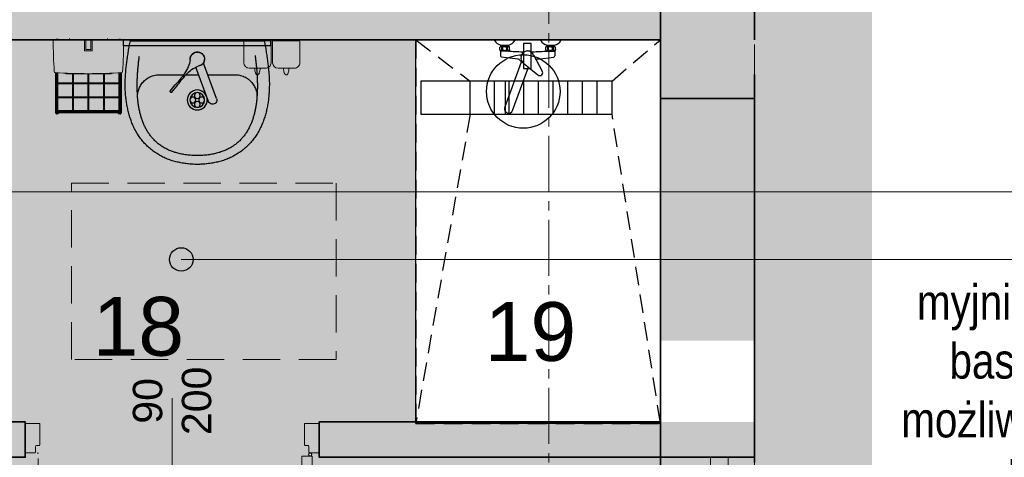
# Model space of a CAD drawing. Header units: millimetres. Extents: x -9409 to 0, y -5353 to 3057.
# Tile 211 of 256: x -4930 to -4595, y -1959 to -1810. Entities that reach past the tile are written whole.
import ezdxf

# ---------------------------------------------------------------- set-up
doc = ezdxf.new("R2010")
doc.units = ezdxf.units.MM
for name, pattern in [('ACAD_ISO03W100', [30, 12, -18]), ('CENTER2', [28.575, 19.05, -3.175, 3.175, -3.175]), ('DASHED', [19.05, 12.7, -6.35]), ('HIDDEN2', [4.7625, 3.175, -1.5875]), ('TRATTEGGIATA2', [9.525, 6.35, -3.175])]:
    doc.linetypes.add(name, pattern=pattern)
for name, color, linetype, lineweight in [('A-AREA-____-IDEN', 81, 'Continuous', 5), ('SQ_Drzwi', 170, 'Continuous', 9), ('SQ_HATCH', 140, 'Continuous', 13), ('SQ_ISTN.Ściany', 140, 'Continuous', 35), ('Sq_Okna', 170, 'Continuous', 9), ('SQ_Osie', 220, 'CENTER2', 9), ('SQ_PROJ.Ściany', 7, 'Continuous', 35), ('SQ_TECHNOLOGIA', 251, 'Continuous', 9), ('SQ_TECHNOLOGIA OPIS', 7, 'Continuous', 9), ('WYPOSAŻENIE WBUDOWANE', 11, 'Continuous', 25)]:
    doc.layers.add(name, color=color, linetype=linetype, lineweight=lineweight)
doc.layers.add('SQ_Widok', color=7, linetype='DASHED', lineweight=15, true_color=0x474747)
doc.styles.add('ARIAL', font='arial.ttf')
doc.styles.add('Arial Narrow_2', font='ARIALN.TTF', dxfattribs={"height": 20})
doc.styles.get("Standard").update_dxf_attribs({"font": 'arial.ttf'})

# ---------------------------------------------------------------- blocks, each defined once
blk = doc.blocks.new('point')
at = {"layer": 'A-AREA-____-IDEN', "lineweight": -2}
h = blk.add_hatch(color=256, dxfattribs=at)
h.dxf.hatch_style = 1
edge = h.paths.add_edge_path()
edge.add_arc((0, 0), 4, 0, 360)
blk.add_circle((0, 0), 4, dxfattribs=at)
blk = doc.blocks.new('KLAMKA')
for p, q in [((-4.32, -3.09), (-4.32, -6.91)), ((-3.5, -2.49), (-3.72, -2.49)), ((0, -2.49), (0.22, -2.49)), ((0.82, -3.09), (0.82, -6.91)), ((-4.32, -4), (-7, -4)), ((-4.32, -6), (-7, -6)), ((3.5, -4), (0.82, -4)), ((3.5, -6), (0.82, -6)), ((-10, -18.4), (-10, -7)), ((-8, -18.4), (-8, -7)), ((-3.5, -7.51), (-3.72, -7.51)), ((0, -7.51), (0.22, -7.51)), ((4.5, -18.4), (4.5, -7)), ((6.5, -18.4), (6.5, -7)), ((-8.6, -19), (-9.4, -19)), ((5.9, -19), (5.1, -19))]:
    blk.add_line(p, q)
for centre, radius, start, end in [((-3.72, -3.09), 0.6, 90, 180), ((0.22, -3.09), 0.6, 0, 90), ((-7, -7), 3, 90, 180), ((-7, -7), 1, 90, 180), ((3.5, -7), 3, 360, 90), ((3.5, -7), 1, 0, 90), ((-3.72, -6.91), 0.6, 180, 270), ((0.22, -6.91), 0.6, 270, 360), ((-9.4, -18.4), 0.6, 180, 270), ((-8.6, -18.4), 0.6, 270, 360), ((5.1, -18.4), 0.6, 180, 270), ((5.9, -18.4), 0.6, 270, 360)]:
    blk.add_arc(centre, radius, start, end)
blk = doc.blocks.new('sq_drzwi1')
at = {"layer": 'SQ_Drzwi'}
for p, q in [((0.01, 16.58), (0.01, -42.19)), ((-49.99, 8), (-44.99, 8)), ((-49.99, -2), (-49.99, 8)), ((-49.99, -2), (-49.99, 8)), ((-49.99, 8), (-44.99, 8)), ((-49.99, -2), (-49.99, 8)), ((-44.99, 8), (-44.99, 0.8)), ((45.01, 8), (45.01, 0.8)), ((45.01, 8), (50.01, 8)), ((50.01, -2), (50.01, 8)), ((-46.49, 0.2), (-46.49, -1.7)), ((-45.29, 0.5), (-46.19, 0.5)), ((45.31, 0.5), (46.21, 0.5)), ((46.51, 0.2), (46.51, -1.7)), ((-46.79, -2), (-49.99, -2)), ((-47.63, -3.15), (-47.63, -95.12)), ((-47.63, -3.15), (-44.13, -3.15)), ((-44.13, -3.15), (-44.13, -95.12)), ((46.81, -2), (50.01, -2)), ((-47.63, -95.12), (-44.13, -95.12))]:
    blk.add_line(p, q, dxfattribs=at)
for centre, radius in [((-46.9, -2.58), 0.529), ((0.01, -57.19), 15)]:
    blk.add_circle(centre, radius, dxfattribs=at)
for centre, start, end in [((-46.19, 0.2), 90, 180), ((-45.29, 0.8), 270, 0), ((45.31, 0.8), 180, 270), ((46.21, 0.2), 0, 90), ((-46.79, -1.7), 270, 0), ((46.81, -1.7), 180, 270)]:
    blk.add_arc(centre, 0.3, start, end, dxfattribs=at)
at = {"layer": 'SQ_Drzwi', "linetype": 'HIDDEN2'}
blk.add_arc((-46.9, -2.58), 92.57, 271.7244, 0.4469, dxfattribs=at)
at = {"layer": 'SQ_Drzwi', "rotation": 180}
blk.add_blockref('KLAMKA', (-47.63, -95.12), dxfattribs=at)
blk = doc.blocks.new('stan projektowany')
at = {"layer": 'SQ_HATCH'}
h = blk.add_hatch(dxfattribs=at)
h.set_pattern_fill('ANGLE')
h.set_pattern_definition([(0, (-10464.962, 6233.929), (0, 6.985), [5.08, -1.905]), (90, (-10464.962, 6233.929), (-6.985, 4e-16), [5.08, -1.905])])
h.paths.add_polyline_path([(-15233.14, 8198.65), (-15198.14, 8198.65), (-15176.65, 8198.65), (-15176.65, 8216.15), (-15144.65, 8216.15), (-15144.65, 8147.15), (-15144.65, 7886.15), (-15144.65, 7837.15), (-15144.65, 7734.77), (-15104.65, 7734.77), (-15104.65, 10535.59), (-15737.65, 10535.59), (-15737.65, 10615.59), (-15789.65, 10615.59), (-16075.65, 10615.59), (-16075.65, 9587.27), (-16120.11, 9587.27), (-16120.11, 9436.61), (-16071.65, 9436.61), (-16071.65, 9307.59), (-16259.65, 9307.59), (-16259.65, 8898.65), (-16704.65, 8898.65), (-16704.65, 7768.15), (-16704.65, 7751.82), (-16685.57, 7751.82), (-16685.57, 7130.61), (-16718.15, 7131.63), (-16718.15, 7178.15), (-16999.65, 7178.15), (-16999.65, 7808.15), (-19394.65, 7808.15), (-19394.65, 6211.23), (-19462.48, 6211.23), (-19462.48, 5925.46), (-18509.26, 5925.46), (-18509.26, 6211.23), (-17103.03, 6223.02), (-17103.03, 5881.49), (-15104.65, 5873.27), (-15104.65, 7734.77), (-15144.65, 7734.77), (-15144.65, 7707.15), (-15176.65, 7707.15), (-15176.65, 7706.65), (-15176.65, 7706.65), (-15259.89, 7706.65), (-15259.87, 7706.75), (-15259.87, 7707.15), (-15292.71, 7707.15), (-15292.71, 7696.65), (-15292.7, 7696.65), (-15292.71, 7706.65), (-15297.71, 7706.65), (-15297.7, 7699.45, 0.414214), (-15297.4, 7699.15), (-15296.5, 7699.15, -0.414214), (-15296.2, 7698.85), (-15296.2, 7696.95, 0.527766), (-15295.86, 7696.59, -0.450501), (-15295.27, 7696.07, -0.414104), (-15295.79, 7695.54), (-15295.07, 7695.5), (-15295.79, 7695.54, -0.414323), (-15296.32, 7696.07, -0.409171), (-15295.87, 7696.65, -0.450389), (-15296.2, 7696.95), (-15296.2, 7698.85, 0.414214), (-15296.5, 7699.15), (-15297.4, 7699.15, -0.414214), (-15297.7, 7699.45), (-15297.71, 7706.65), (-15292.71, 7706.65), (-15292.71, 7707.15), (-15259.87, 7707.15), (-15259.87, 7734.77), (-15473.3, 7734.77), (-15473.3, 7771.14, -0.414214), (-15477.3, 7775.14, -1), (-15469.3, 7775.14, -0.414214), (-15473.3, 7771.14), (-15473.3, 7749.3), (-15457.7, 7749.3), (-15457.7, 7760.15), (-15457.96, 7760.19), (-15457.96, 7773.87), (-15457.96, 7787.54), (-15457.7, 7799.3), (-15457.7, 7787.58), (-15431.62, 7791.36, -0.038172), (-15427.99, 7791.64, -0.032853), (-15424.84, 7791.44, -0.057631), (-15419.72, 7790.17, -0.057695), (-15415.53, 7788.02, -0.068919), (-15411.87, 7784.77, -0.070278), (-15409.44, 7780.92, -0.066142), (-15408.18, 7776.69, -0.045653), (-15407.94, 7773.2, -0.032968), (-15408.15, 7770.68, -0.068737), (-15409.44, 7766.28, -0.070278), (-15411.87, 7762.43, -0.068919), (-15415.53, 7759.18, -0.057695), (-15419.72, 7757.03, -0.057631), (-15424.84, 7755.76, -0.032853), (-15427.99, 7755.56, -0.033182), (-15431.15, 7755.77), (-15457.7, 7760.15), (-15457.7, 7749.3), (-15473.3, 7749.3), (-15473.3, 7734.77), (-15259.87, 7734.77), (-15259.87, 7837.15), (-15259.9, 7837.15), (-15259.87, 7837.13), (-15176.65, 7837.15), (-15176.65, 7734.77), (-15144.65, 7734.77), (-15144.65, 7837.15), (-15144.65, 7886.15), (-15176.65, 7886.15), (-15176.65, 8147.15), (-15176.65, 8163.65), (-15198.14, 8163.65), (-15233.14, 8163.65)])
at = {"layer": 'SQ_HATCH', "linetype": 'ByBlock', "true_color": 0x939598}
for points in [[(-15392.71, 7707.15), (-15509.65, 7707.15), (-15509.65, 7837.15), (-15176.65, 7837.15), (-15176.65, 7849.15), (-15777.65, 7849.15), (-15777.65, 7837.15), (-15521.65, 7837.15), (-15521.65, 7707.15), (-15777.65, 7707.15), (-15777.65, 7695.15), (-15572.65, 7695.15), (-15572.65, 7446.69), (-15560.65, 7446.69), (-15560.65, 7695.15), (-15392.71, 7695.15)], [(-15176.65, 7707.15), (-15292.71, 7707.15), (-15292.71, 7695.15), (-15176.65, 7695.15)]]:
    blk.add_hatch(color=252, dxfattribs=at).paths.add_polyline_path(points)
at = {"layer": 'SQ_ISTN.Ściany'}
for p, q in [((-15176.65, 7886.15), (-15176.65, 7837.15)), ((-15144.65, 7886.15), (-15144.65, 7837.15)), ((-15176.65, 7837.15), (-15176.65, 7707.15)), ((-15176.65, 7695.15), (-15176.65, 7556.15))]:
    blk.add_line(p, q, dxfattribs=at)
blk.add_lwpolyline([(-15176.65, 7817.15), (-15144.65, 7817.15)], dxfattribs=at)
blk.add_lwpolyline([(-15176.65, 7817.15), (-15144.65, 7817.15), (-15144.65, 7695.15), (-15176.65, 7695.15)], close=True, dxfattribs=at)
at = {"layer": 'Sq_Okna'}
blk.add_lwpolyline([(-15159.65, 7689.15), (-15153.65, 7689.15), (-15153.65, 7695.15), (-15159.65, 7695.15)], close=True, dxfattribs=at)
at = {"layer": 'SQ_Osie'}
blk.add_line((-15214.65, 11604.94), (-15214.65, 6094.73), dxfattribs=at)
at = {"layer": 'SQ_PROJ.Ściany'}
for p, q in [((-15292.71, 7707.15), (-15176.65, 7707.15)), ((-15292.71, 7707.15), (-15292.71, 7695.15)), ((-15292.71, 7695.15), (-15144.65, 7695.15))]:
    blk.add_line(p, q, dxfattribs=at)
at = {"layer": 'SQ_PROJ.Ściany', "linetype": 'ACAD_ISO03W100'}
blk.add_lwpolyline([(-15144.65, 7853.36), (-14484.65, 7853.36), (-14484.65, 7513.36), (-15144.65, 7513.36)], close=True, dxfattribs=at)
at = {"layer": 'SQ_PROJ.Ściany'}
blk.add_lwpolyline([(-15560.65, 7446.69), (-15560.65, 7695.15), (-15392.71, 7695.15), (-15392.71, 7707.15), (-15509.65, 7707.15), (-15509.65, 7837.15), (-15176.65, 7837.15)], dxfattribs=at)
blk.add_lwpolyline([(-15292.71, 7707.15), (-15176.65, 7707.15), (-15176.65, 7695.15), (-15292.71, 7695.15)], close=True, dxfattribs=at)
at = {"layer": 'SQ_Widok'}
for points in [[(-15144.65, 7556.15), (-15144.65, 7837.15)], [(-15176.65, 7695.15), (-15176.65, 7707.15)]]:
    blk.add_lwpolyline(points, dxfattribs=at)
at = {"layer": 'SQ_Drzwi', "xscale": -1, "rotation": 0.0214007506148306}
blk.add_blockref('sq_drzwi1', (-15342.7, 7698.63), dxfattribs=at)
at = {"layer": 'Sq_Okna', "linetype": 'Continuous', "insert": (-15342.7, 7685.82), "char_height": 10, "attachment_point": 5, "rotation": 90}
blk.add_mtext('\\pxi5.7025;90\\P200', dxfattribs=at)
blk = doc.blocks.new('sq-01poj na srod dezynfek')
for p, q in [((-9.26, 0), (-9.26, -7.41)), ((-9.26, 0), (0, 0)), ((0, -7.41), (0, 0)), ((-7.41, -9.26), (-1.85, -9.26))]:
    blk.add_line(p, q)
for centre, radius, start, end in [((-7.41, -7.41), 1.85, 180, 270), ((0.22, -9.26), 5.78, 180, 189.4076), ((-9.48, -9.26), 5.78, 350.5924, 0), ((-1.85, -7.41), 1.85, 270, 0), ((-2.19, -9.66), 3.33, 189.4076, 201.8014), ((-3.7, -10.26), 1.71, 201.8014, 223.9999), ((-4.63, -11.16), 0.414, 223.9999, 270), ((-4.63, -11.16), 0.414, 270, 316.0001), ((-5.56, -10.26), 1.71, 316.0001, 338.1986), ((-7.07, -9.66), 3.33, 338.1986, 350.5924)]:
    blk.add_arc(centre, radius, start, end)
blk = doc.blocks.new('umuwalka dla sluz')
at = {"ltscale": 0.22}
for p, q in [((19578.52, 2854.72), (19578.52, 2804.72)), ((19580.52, 2854.72), (19578.52, 2854.72)), ((19580.52, 2804.72), (19580.52, 2854.72)), ((19595.95, 2838.85), (19593.85, 2837.15)), ((19596.37, 2838.32), (19594.28, 2836.63)), ((19596.44, 2838.63), (19596.27, 2838.85)), ((19592.98, 2835.73), (19592.68, 2836.11)), ((19578.52, 2804.72), (19580.52, 2804.72))]:
    blk.add_line(p, q, dxfattribs=at)
at = {"ltscale": 0.6}
for p, q in [((19599.5, 2825.8), (19587.82, 2830.14)), ((19598.5, 2823.12), (19586.46, 2827.6))]:
    blk.add_line(p, q, dxfattribs=at)
for points in [[(19578.91, 2809.22), (19578.91, 2806.92), (19579.33, 2806.82), (19579.76, 2806.73), (19580.19, 2806.64), (19580.62, 2806.56), (19581.06, 2806.48), (19581.5, 2806.4), (19581.94, 2806.33), (19582.38, 2806.26), (19582.82, 2806.19), (19583.27, 2806.12), (19583.71, 2806.05), (19584.15, 2805.99), (19584.6, 2805.93), (19585.04, 2805.87), (19585.48, 2805.81), (19585.92, 2805.75), (19586.36, 2805.69), (19586.8, 2805.63), (19587.23, 2805.58), (19587.66, 2805.52), (19588.08, 2805.47), (19588.5, 2805.43), (19588.92, 2805.39), (19589.34, 2805.35), (19589.76, 2805.32), (19590.18, 2805.29), (19590.61, 2805.26), (19591.03, 2805.24), (19591.45, 2805.21), (19591.88, 2805.2), (19592.3, 2805.18), (19592.72, 2805.17), (19593.15, 2805.16), (19593.57, 2805.16), (19593.99, 2805.16), (19594.42, 2805.17), (19594.84, 2805.18), (19595.26, 2805.19), (19595.69, 2805.2), (19596.11, 2805.23), (19596.53, 2805.25), (19596.95, 2805.28), (19597.37, 2805.31), (19597.79, 2805.35), (19598.21, 2805.39), (19598.63, 2805.44), (19599.05, 2805.49), (19599.47, 2805.55), (19599.89, 2805.61), (19600.3, 2805.68), (19600.72, 2805.75), (19601.14, 2805.83), (19601.55, 2805.91), (19601.96, 2806), (19602.37, 2806.09), (19602.78, 2806.18), (19603.19, 2806.29), (19603.6, 2806.4), (19604.01, 2806.51), (19604.41, 2806.63), (19604.82, 2806.75), (19605.22, 2806.88), (19605.62, 2807.02), (19606.02, 2807.16), (19606.42, 2807.31), (19606.82, 2807.47), (19607.21, 2807.63), (19607.61, 2807.79), (19608, 2807.97), (19608, 2807.97), (19608.4, 2808.15), (19608.8, 2808.35), (19609.19, 2808.55), (19609.58, 2808.75), (19609.96, 2808.97), (19610.34, 2809.19), (19610.7, 2809.41), (19611.07, 2809.65), (19611.42, 2809.89), (19611.78, 2810.13), (19612.12, 2810.39), (19612.46, 2810.65), (19612.79, 2810.92), (19613.12, 2811.19), (19613.44, 2811.47), (19613.76, 2811.76), (19614.07, 2812.06), (19614.38, 2812.36), (19614.68, 2812.67), (19614.97, 2812.98), (19615.26, 2813.3), (19615.54, 2813.63), (19615.82, 2813.97), (19616.09, 2814.32), (19616.35, 2814.67), (19616.61, 2815.02), (19616.87, 2815.39), (19617.12, 2815.76), (19617.36, 2816.14), (19617.59, 2816.5), (19617.81, 2816.86), (19618.02, 2817.23), (19618.22, 2817.6), (19618.41, 2817.98), (19618.59, 2818.37), (19618.77, 2818.76), (19618.94, 2819.15), (19619.09, 2819.55), (19619.25, 2819.95), (19619.39, 2820.35), (19619.53, 2820.76), (19619.65, 2821.17), (19619.78, 2821.59), (19619.89, 2822.01), (19620, 2822.43), (19620.1, 2822.85), (19620.19, 2823.27), (19620.28, 2823.7), (19620.36, 2824.12), (19620.44, 2824.55), (19620.51, 2824.98), (19620.57, 2825.41), (19620.63, 2825.84), (19620.68, 2826.27), (19620.73, 2826.7), (19620.77, 2827.13), (19620.8, 2827.55), (19620.83, 2827.98), (19620.86, 2828.41), (19620.88, 2828.83), (19620.9, 2829.25), (19620.91, 2829.67), (19620.91, 2829.67), (19620.9, 2830.1), (19620.88, 2830.52), (19620.86, 2830.94), (19620.83, 2831.37), (19620.8, 2831.8), (19620.77, 2832.22), (19620.73, 2832.65), (19620.68, 2833.08), (19620.63, 2833.51), (19620.57, 2833.94), (19620.51, 2834.37), (19620.44, 2834.8), (19620.36, 2835.23), (19620.28, 2835.65), (19620.19, 2836.08), (19620.1, 2836.5), (19620, 2836.92), (19619.89, 2837.34), (19619.78, 2837.76), (19619.65, 2838.17), (19619.53, 2838.59), (19619.39, 2838.99), (19619.25, 2839.4), (19619.09, 2839.8), (19618.94, 2840.2), (19618.77, 2840.59), (19618.59, 2840.98), (19618.41, 2841.37), (19618.22, 2841.75), (19618.02, 2842.12), (19617.81, 2842.49), (19617.59, 2842.85), (19617.36, 2843.21), (19617.36, 2843.21), (19617.12, 2843.59), (19616.87, 2843.96), (19616.61, 2844.33), (19616.35, 2844.68), (19616.09, 2845.03), (19615.82, 2845.38), (19615.54, 2845.71), (19615.26, 2846.04), (19614.97, 2846.37), (19614.68, 2846.68), (19614.38, 2846.99), (19614.07, 2847.29), (19613.76, 2847.59), (19613.44, 2847.88), (19613.12, 2848.16), (19612.79, 2848.43), (19612.46, 2848.7), (19612.12, 2848.96), (19611.78, 2849.22), (19611.42, 2849.46), (19611.07, 2849.7), (19610.7, 2849.94), (19610.34, 2850.16), (19609.96, 2850.38), (19609.58, 2850.6), (19609.19, 2850.8), (19608.8, 2851), (19608.4, 2851.2), (19608, 2851.38), (19608, 2851.38), (19607.61, 2851.56), (19607.21, 2851.72), (19606.82, 2851.88), (19606.42, 2852.04), (19606.02, 2852.19), (19605.62, 2852.33), (19605.22, 2852.47), (19604.82, 2852.6), (19604.41, 2852.72), (19604.01, 2852.84), (19603.6, 2852.95), (19603.19, 2853.06), (19602.78, 2853.17), (19602.37, 2853.26), (19601.96, 2853.35), (19601.55, 2853.44), (19601.14, 2853.52), (19600.72, 2853.6), (19600.3, 2853.67), (19599.89, 2853.74), (19599.47, 2853.8), (19599.05, 2853.86), (19598.63, 2853.91), (19598.21, 2853.95), (19597.79, 2854), (19597.37, 2854.04), (19596.95, 2854.07), (19596.53, 2854.1), (19596.11, 2854.12), (19595.69, 2854.15), (19595.26, 2854.16), (19594.84, 2854.17), (19594.42, 2854.18), (19593.99, 2854.19), (19593.57, 2854.19), (19593.15, 2854.18), (19592.72, 2854.18), (19592.3, 2854.17), (19591.88, 2854.15), (19591.45, 2854.14), (19591.03, 2854.11), (19590.61, 2854.09), (19590.18, 2854.06), (19589.76, 2854.03), (19589.34, 2854), (19588.92, 2853.96), (19588.5, 2853.92), (19588.08, 2853.88), (19587.66, 2853.83), (19587.66, 2853.83), (19587.23, 2853.77), (19586.8, 2853.71), (19586.36, 2853.66), (19585.92, 2853.6), (19585.48, 2853.54), (19585.04, 2853.48), (19584.6, 2853.42), (19584.15, 2853.36), (19583.71, 2853.29), (19583.27, 2853.23), (19582.82, 2853.16), (19582.38, 2853.09), (19581.94, 2853.02), (19581.5, 2852.95), (19581.06, 2852.87), (19580.62, 2852.79), (19580.19, 2852.7), (19579.76, 2852.61), (19579.33, 2852.52), (19578.91, 2852.43), (19578.91, 2842.77)], [(19583.86, 2810.01), (19584.04, 2809.99), (19584.36, 2809.95), (19584.69, 2809.9), (19585.02, 2809.86), (19585.36, 2809.82), (19585.69, 2809.78), (19586.03, 2809.74), (19586.36, 2809.7), (19586.7, 2809.67), (19587.04, 2809.63), (19587.38, 2809.6), (19587.73, 2809.56), (19588.07, 2809.53), (19588.41, 2809.5), (19588.76, 2809.47), (19589.11, 2809.44), (19589.45, 2809.42), (19589.8, 2809.39), (19590.15, 2809.37), (19590.5, 2809.35), (19590.85, 2809.33), (19591.2, 2809.31), (19591.55, 2809.29), (19591.9, 2809.28), (19592.25, 2809.27), (19592.6, 2809.26), (19592.95, 2809.25), (19593.3, 2809.24), (19593.66, 2809.24), (19594.01, 2809.24), (19594.36, 2809.24), (19594.71, 2809.24), (19595.06, 2809.24), (19595.41, 2809.25), (19595.76, 2809.26), (19596.11, 2809.27), (19596.46, 2809.28), (19596.81, 2809.3), (19597.16, 2809.32), (19597.51, 2809.34), (19597.86, 2809.37), (19598.2, 2809.4), (19598.55, 2809.43), (19598.89, 2809.46), (19599.24, 2809.5), (19599.58, 2809.54), (19599.92, 2809.58), (19600.26, 2809.62), (19600.6, 2809.67), (19600.94, 2809.72), (19601.27, 2809.78), (19601.61, 2809.84), (19601.94, 2809.9), (19602.27, 2809.96), (19602.6, 2810.03), (19602.93, 2810.1), (19603.26, 2810.18), (19603.58, 2810.26), (19603.9, 2810.34), (19604.22, 2810.43), (19604.54, 2810.52), (19604.86, 2810.61), (19605.17, 2810.71), (19605.48, 2810.81), (19605.79, 2810.92), (19606.1, 2811.03), (19606.41, 2811.14), (19606.71, 2811.26), (19607.01, 2811.38), (19607.31, 2811.51), (19607.6, 2811.64), (19607.89, 2811.77), (19608.18, 2811.91), (19608.47, 2812.06), (19608.75, 2812.2), (19609.03, 2812.36), (19609.31, 2812.51), (19609.58, 2812.67), (19609.85, 2812.84), (19610.12, 2813.01), (19610.38, 2813.19), (19610.65, 2813.37), (19610.9, 2813.55), (19611.16, 2813.74), (19611.41, 2813.94), (19611.65, 2814.14), (19611.9, 2814.35), (19612.13, 2814.56), (19612.37, 2814.77), (19612.6, 2814.99), (19612.83, 2815.22), (19613.05, 2815.45), (19613.27, 2815.69), (19613.48, 2815.93), (19613.69, 2816.18), (19613.9, 2816.43), (19614.1, 2816.69), (19614.3, 2816.96), (19614.49, 2817.23), (19614.68, 2817.5), (19614.86, 2817.78), (19615.04, 2818.07), (19615.22, 2818.37), (19615.39, 2818.67), (19615.55, 2818.97), (19615.71, 2819.28), (19615.86, 2819.6), (19616.01, 2819.92), (19616.16, 2820.25), (19616.3, 2820.59), (19616.43, 2820.93), (19616.56, 2821.28), (19616.68, 2821.64), (19616.8, 2822), (19616.91, 2822.37), (19617.02, 2822.74), (19617.12, 2823.12), (19617.21, 2823.51), (19617.3, 2823.91), (19617.38, 2824.31), (19617.46, 2824.72), (19617.53, 2825.13), (19617.6, 2825.56), (19617.66, 2825.98), (19617.71, 2826.42), (19617.76, 2826.86), (19617.8, 2827.31), (19617.83, 2827.77), (19617.86, 2828.24), (19617.88, 2828.71), (19617.89, 2829.19), (19617.9, 2829.67), (19617.9, 2829.67), (19617.89, 2830.16), (19617.88, 2830.64), (19617.86, 2831.11), (19617.83, 2831.58), (19617.8, 2832.04), (19617.76, 2832.49), (19617.71, 2832.93), (19617.66, 2833.37), (19617.6, 2833.79), (19617.53, 2834.22), (19617.46, 2834.63), (19617.38, 2835.04), (19617.3, 2835.44), (19617.21, 2835.84), (19617.12, 2836.23), (19617.02, 2836.61), (19616.91, 2836.98), (19616.8, 2837.35), (19616.68, 2837.71), (19616.56, 2838.07), (19616.43, 2838.42), (19616.3, 2838.76), (19616.16, 2839.09), (19616.01, 2839.43), (19615.86, 2839.75), (19615.71, 2840.07), (19615.55, 2840.38), (19615.39, 2840.68), (19615.22, 2840.98), (19615.04, 2841.28), (19614.86, 2841.56), (19614.68, 2841.85), (19614.49, 2842.12), (19614.3, 2842.39), (19614.1, 2842.66), (19613.9, 2842.92), (19613.69, 2843.17), (19613.48, 2843.42), (19613.27, 2843.66), (19613.05, 2843.9), (19612.83, 2844.13), (19612.6, 2844.36), (19612.37, 2844.58), (19612.13, 2844.79), (19611.9, 2845), (19611.65, 2845.21), (19611.41, 2845.41), (19611.16, 2845.6), (19610.9, 2845.8), (19610.65, 2845.98), (19610.38, 2846.16), (19610.12, 2846.34), (19609.85, 2846.51), (19609.58, 2846.67), (19609.31, 2846.84), (19609.03, 2846.99), (19608.75, 2847.15), (19608.47, 2847.29), (19608.18, 2847.44), (19607.89, 2847.58), (19607.6, 2847.71), (19607.31, 2847.84), (19607.01, 2847.97), (19606.71, 2848.09), (19606.41, 2848.21), (19606.1, 2848.32), (19605.79, 2848.43), (19605.48, 2848.54), (19605.17, 2848.64), (19604.86, 2848.74), (19604.54, 2848.83), (19604.22, 2848.92), (19603.9, 2849.01), (19603.58, 2849.09), (19603.26, 2849.17), (19602.93, 2849.24), (19602.6, 2849.32), (19602.27, 2849.39), (19601.94, 2849.45), (19601.61, 2849.51), (19601.27, 2849.57), (19600.94, 2849.63), (19600.6, 2849.68), (19600.26, 2849.73), (19599.92, 2849.77), (19599.58, 2849.81), (19599.24, 2849.85), (19598.89, 2849.89), (19598.55, 2849.92), (19598.2, 2849.95), (19597.86, 2849.98), (19597.51, 2850.01), (19597.16, 2850.03), (19596.81, 2850.05), (19596.46, 2850.06), (19596.11, 2850.08), (19595.76, 2850.09), (19595.41, 2850.1), (19595.06, 2850.11), (19594.71, 2850.11), (19594.36, 2850.11), (19594.01, 2850.11), (19593.66, 2850.11), (19593.3, 2850.11), (19592.95, 2850.1), (19592.6, 2850.09), (19592.25, 2850.08), (19591.9, 2850.07), (19591.55, 2850.06), (19591.2, 2850.04), (19590.85, 2850.02), (19590.5, 2850), (19590.15, 2849.98), (19589.8, 2849.96), (19589.45, 2849.93), (19589.11, 2849.91), (19588.76, 2849.88), (19588.41, 2849.85), (19588.07, 2849.82), (19587.73, 2849.79), (19587.38, 2849.75), (19587.04, 2849.72), (19586.7, 2849.68), (19586.36, 2849.65), (19586.03, 2849.61), (19585.69, 2849.57), (19585.36, 2849.53), (19585.02, 2849.49), (19584.69, 2849.45), (19584.36, 2849.4), (19584.07, 2849.37)], [(19597.97, 2849.97), (19597.67, 2849.99), (19597.36, 2849.99), (19597.04, 2849.98), (19596.71, 2849.94), (19596.38, 2849.88), (19596.05, 2849.8), (19595.71, 2849.71), (19595.37, 2849.59), (19595.03, 2849.45), (19594.69, 2849.3), (19594.36, 2849.12), (19594.03, 2848.93), (19593.7, 2848.72), (19593.39, 2848.49), (19593.08, 2848.25), (19592.78, 2847.99), (19592.49, 2847.7), (19592.22, 2847.41), (19591.96, 2847.09), (19591.71, 2846.76), (19591.48, 2846.41), (19591.27, 2846.05), (19591.08, 2845.67), (19590.91, 2845.27), (19590.76, 2844.86), (19590.64, 2844.43), (19590.54, 2843.99), (19590.47, 2843.53), (19590.42, 2843.06), (19590.41, 2842.57)], [(19578.91, 2842.77), (19578.91, 2841.01)], [(19578.91, 2841.01), (19578.91, 2829.72), (19578.91, 2825.33)], [(19590.41, 2842.57), (19590.41, 2834.34)], [(19590.41, 2833.51), (19590.41, 2829.67), (19590.41, 2829.18)], [(19601.35, 2829.6), (19601.35, 2829.6)], [(19578.91, 2825.33), (19578.91, 2809.22)], [(19590.41, 2826.13), (19590.41, 2816.78)], [(19590.41, 2816.78), (19590.42, 2816.29), (19590.47, 2815.82), (19590.54, 2815.36), (19590.64, 2814.92), (19590.76, 2814.49), (19590.91, 2814.08), (19591.08, 2813.68), (19591.27, 2813.3), (19591.48, 2812.94), (19591.71, 2812.59), (19591.96, 2812.26), (19592.22, 2811.94), (19592.49, 2811.65), (19592.78, 2811.36), (19593.08, 2811.1), (19593.39, 2810.85), (19593.7, 2810.63), (19594.03, 2810.42), (19594.36, 2810.23), (19594.69, 2810.05), (19595.03, 2809.9), (19595.37, 2809.76), (19595.71, 2809.64), (19596.05, 2809.55), (19596.38, 2809.47), (19596.71, 2809.41), (19597.04, 2809.37), (19597.36, 2809.36), (19597.67, 2809.36), (19597.97, 2809.38)]]:
    blk.add_lwpolyline(points)
at = {"ltscale": 0.22}
for radius in [3.4, 2.5]:
    blk.add_circle((19598.99, 2829.67), radius, dxfattribs=at)
at = {"linetype": 'Continuous'}
for centre in [(19597.49, 2829.67), (19598.99, 2831.17), (19600.49, 2829.67), (19598.99, 2828.17)]:
    blk.add_circle(centre, 1, dxfattribs=at)
at = {"ltscale": 0.22}
for centre, radius, start, end in [((19558.61, 2876.81), 53.06, 306.1911, 311.6305), ((19596.11, 2838.72), 0.203, 38.8667, 142.0098), ((19596.28, 2838.5), 0.203, 295.8118, 38.9549), ((19584.25, 2841.16), 9.14, 276.6705, 308.4269), ((19596.16, 2826.4), 9.14, 129.3946, 161.151), ((19625.6, 2793.81), 53.06, 126.1911, 131.6305), ((19585.08, 2829.64), 2.45, 84.4718, 353.3497), ((19585.08, 2829.64), 2.4, 93.8523, 343.9693)]:
    blk.add_arc(centre, radius, start, end, dxfattribs=at)
at = {"ltscale": 0.6}
blk.add_arc((19599, 2824.46), 1.43, 249.607, 69.607, dxfattribs=at)
blk = doc.blocks.new('dozownik papieru i kosz')
at = {"ltscale": 0.22}
for p, q in [((21902.17, 2671.84), (21902.17, 2700.82)), ((21871.98, 2673.33), (21871.98, 2699.13)), ((21888.58, 2699.48), (21872.21, 2699.48)), ((21872.22, 2699.88), (21888.6, 2699.88)), ((21872.38, 2673.33), (21872.38, 2699.13)), ((21872.47, 2699.48), (21872.47, 2699.21)), ((21872.56, 2692.93), (21872.56, 2698.7)), ((21872.81, 2699.48), (21872.81, 2699.19)), ((21872.94, 2699.29), (21876.83, 2699.29)), ((21872.96, 2698.83), (21872.96, 2692.93)), ((21888.54, 2698.89), (21873.01, 2698.89)), ((21877.12, 2699.29), (21878.24, 2699.29)), ((21878.24, 2692.93), (21878.24, 2698.89)), ((21878.64, 2699.29), (21883.94, 2699.29)), ((21878.64, 2692.93), (21878.64, 2698.89)), ((21883.94, 2692.93), (21883.94, 2698.89)), ((21884.34, 2699.29), (21888.56, 2699.29)), ((21884.34, 2692.93), (21884.34, 2698.89)), ((21886.98, 2699.33), (21886.98, 2699.33)), ((21872.56, 2686.53), (21872.56, 2692.53)), ((21888.27, 2692.93), (21872.96, 2692.93)), ((21872.96, 2692.53), (21888.26, 2692.53)), ((21872.96, 2692.53), (21872.96, 2686.53)), ((21878.24, 2686.53), (21878.24, 2692.53)), ((21878.64, 2686.53), (21878.64, 2692.53)), ((21883.94, 2686.53), (21883.94, 2692.53)), ((21884.34, 2686.53), (21884.34, 2692.53)), ((21888.1, 2677.02), (21888.1, 2695.64)), ((21888.37, 2695.64), (21888.1, 2695.64)), ((21902.17, 2694.28), (21902.34, 2694.28)), ((21902.17, 2693.98), (21902.34, 2693.98)), ((21872.56, 2680.13), (21872.56, 2686.13)), ((21888.17, 2686.53), (21872.96, 2686.53)), ((21872.96, 2686.13), (21888.17, 2686.13)), ((21872.96, 2686.13), (21872.96, 2680.13)), ((21878.24, 2680.13), (21878.24, 2686.13)), ((21878.64, 2680.13), (21878.64, 2686.13)), ((21883.94, 2680.13), (21883.94, 2686.13)), ((21884.34, 2680.13), (21884.34, 2686.13)), ((21897.57, 2687.91), (21897.57, 2684.77)), ((21902.17, 2687.91), (21897.57, 2687.91)), ((21902.17, 2684.77), (21897.57, 2684.77)), ((21898.07, 2687.4), (21898.07, 2685.28)), ((21902.17, 2687.4), (21898.07, 2687.4)), ((21902.17, 2685.28), (21898.07, 2685.28)), ((21888.26, 2680.13), (21872.96, 2680.13)), ((21872.56, 2673.96), (21872.56, 2679.73)), ((21872.96, 2679.73), (21872.96, 2673.82)), ((21872.96, 2679.73), (21888.27, 2679.73)), ((21878.24, 2673.77), (21878.24, 2679.73)), ((21878.64, 2673.77), (21878.64, 2679.73)), ((21883.94, 2673.77), (21883.94, 2679.73)), ((21884.34, 2673.77), (21884.34, 2679.73)), ((21888.37, 2677.02), (21888.1, 2677.02)), ((21902.17, 2678.68), (21902.34, 2678.68)), ((21902.17, 2678.38), (21902.34, 2678.38)), ((21888.58, 2673.18), (21872.21, 2673.18)), ((21872.22, 2672.78), (21888.6, 2672.78)), ((21872.47, 2673.18), (21872.47, 2673.45)), ((21872.81, 2673.18), (21872.81, 2673.47)), ((21872.94, 2673.37), (21878.24, 2673.37)), ((21888.54, 2673.77), (21873.01, 2673.77)), ((21878.64, 2673.37), (21883.94, 2673.37)), ((21884.34, 2673.37), (21888.56, 2673.37))]:
    blk.add_line(p, q, dxfattribs=at)
at = {"lineweight": 5}
for points in [[(21902.17, 2694.13), (21902.7, 2694.13)], [(21902.17, 2678.53), (21902.7, 2678.53)]]:
    blk.add_lwpolyline(points, dxfattribs=at)
at = {"ltscale": 0.22}
for centre in [(21878.44, 2699.28), (21884.14, 2699.28), (21872.58, 2692.73), (21872.58, 2686.33), (21872.58, 2679.93), (21878.44, 2673.38), (21884.14, 2673.38)]:
    blk.add_circle(centre, 0.2, dxfattribs=at)
for centre, radius, start, end in [((21888.93, 2700.06), 0.321, 97.0838, 179.1719), ((21901.04, 2534.42), 166.4, 89.6125, 94.1872), ((21872.21, 2699.22), 0.663, 88.969, 249.5302), ((21872.16, 2699.21), 0.278, 79.9027, 228.4573), ((21872.18, 2699.13), 0.2, 0, 180), ((21872.18, 2699.2), 0.289, 313.5292, 2.1657), ((21872.17, 2699.2), 0.641, 289.0725, 358.875), ((21872.74, 2699.28), 0.2, 287.624, 69.4839), ((21873.02, 2698.84), 0.0559, 85.3476, 174.1284), ((22101.08, 2686.33), 212.91, 176.3012, 183.7075), ((21901.75, 2699.22), 0.663, 309.7599, 50.2401), ((21872.21, 2673.44), 0.663, 110.4698, 271.031), ((21872.16, 2673.45), 0.278, 131.5427, 280.0973), ((21872.18, 2673.53), 0.2, 180, 0), ((21872.17, 2673.46), 0.641, 1.125, 70.9275), ((21872.18, 2673.46), 0.289, 357.8343, 46.4708), ((21872.74, 2673.38), 0.2, 290.5161, 72.376), ((21873.02, 2673.82), 0.0559, 185.8716, 274.6524), ((21888.93, 2672.6), 0.321, 180.8281, 262.9162), ((21901.04, 2838.24), 166.4, 265.8239, 270.3875), ((21901.75, 2673.44), 0.663, 309.7599, 50.2401)]:
    blk.add_arc(centre, radius, start, end, dxfattribs=at)
at = {"lineweight": 5, "ltscale": 0.22}
for points in [[(21902.34, 2693.98), (21902.28, 2694.05), (21902.35, 2694.09), (21902.29, 2694.21), (21902.34, 2694.28)], [(21902.34, 2678.68), (21902.28, 2678.61), (21902.35, 2678.57), (21902.29, 2678.45), (21902.34, 2678.38)]]:
    blk.add_spline(points, degree=3, dxfattribs=at)
blk = doc.blocks.new('WYPOSAŻENIE')
at = {"layer": 'SQ_TECHNOLOGIA OPIS', "linetype": 'DASHED'}
blk.add_lwpolyline([(8343.95, -1865.92), (8343.95, -1925.92), (8253.95, -1925.92), (8253.95, -1865.92), (8343.95, -1865.92)], dxfattribs=at)
at = {"layer": 'WYPOSAŻENIE WBUDOWANE', "linetype": 'TRATTEGGIATA2'}
for p, q in [((8371.02, -1817.16), (8389.56, -1831.2)), ((8437.79, -1831.19), (8454.26, -1817.15)), ((8389.56, -1842.45), (8371.03, -1947.54)), ((8454.25, -1947.64), (8437.79, -1842.44))]:
    blk.add_line(p, q, dxfattribs=at)
at = {"layer": 'WYPOSAŻENIE WBUDOWANE', "linetype": 'ByBlock'}
for p, q in [((8399.64, -1820.57), (8399.64, -1819.7)), ((8401.29, -1819.47), (8399.79, -1819.47)), ((8402.95, -1820.99), (8399.85, -1820.99)), ((8399.85, -1820.99), (8399.85, -1822.59)), ((8399.96, -1818.95), (8402.61, -1818.95)), ((8399.97, -1819.47), (8399.97, -1818.95)), ((8399.97, -1819.47), (8401.29, -1819.47)), ((8400.04, -1818.95), (8400.04, -1819.47)), ((8400.33, -1820.47), (8400.33, -1819.7)), ((8400.6, -1820.47), (8400.6, -1819.7)), ((8401.29, -1819.47), (8402.79, -1819.47)), ((8401.97, -1820.47), (8401.97, -1819.7)), ((8402.24, -1820.47), (8402.24, -1819.7)), ((8402.53, -1818.95), (8402.53, -1819.47)), ((8402.61, -1819.47), (8402.61, -1818.95)), ((8402.93, -1820.57), (8402.93, -1819.7)), ((8415.23, -1820.99), (8418.33, -1820.99)), ((8415.25, -1820.57), (8415.25, -1819.7)), ((8416.89, -1819.47), (8415.39, -1819.47)), ((8415.57, -1819.47), (8415.57, -1818.95)), ((8415.57, -1818.95), (8418.21, -1818.95)), ((8415.65, -1818.95), (8415.65, -1819.47)), ((8415.94, -1820.47), (8415.94, -1819.7)), ((8416.21, -1820.47), (8416.21, -1819.7)), ((8418.21, -1819.47), (8416.89, -1819.47)), ((8416.89, -1819.47), (8418.39, -1819.47)), ((8417.58, -1820.47), (8417.58, -1819.7)), ((8417.85, -1820.47), (8417.85, -1819.7)), ((8418.14, -1818.95), (8418.14, -1819.47)), ((8418.21, -1819.47), (8418.21, -1818.95)), ((8418.33, -1820.99), (8418.33, -1822.59)), ((8418.54, -1820.57), (8418.54, -1819.7)), ((8405.76, -1823.69), (8400.21, -1822.99)), ((8401.29, -1840.16), (8407.05, -1824.63)), ((8407.69, -1825.06), (8412.6, -1829.1)), ((8411.13, -1822.21), (8413.99, -1827.77)), ((8412.42, -1823.69), (8417.97, -1823)), ((8403.98, -1841.16), (8409.41, -1826.48)), ((8389.56, -1842.45), (8389.56, -1831.2)), ((8397.79, -1842.44), (8397.79, -1831.19)), ((8401.55, -1842.44), (8401.55, -1831.19)), ((8402.79, -1842.44), (8402.79, -1831.19)), ((8407.79, -1842.44), (8407.79, -1831.19)), ((8407.79, -1842.44), (8407.79, -1831.19)), ((8412.79, -1842.44), (8412.79, -1831.19)), ((8417.79, -1842.44), (8417.79, -1831.19)), ((8422.79, -1842.44), (8422.79, -1831.19)), ((8422.79, -1842.44), (8422.79, -1831.19)), ((8427.79, -1842.44), (8427.79, -1831.19)), ((8432.79, -1842.44), (8432.79, -1831.19)), ((8437.79, -1842.44), (8437.79, -1831.19))]:
    blk.add_line(p, q, dxfattribs=at)
at = {"layer": 'WYPOSAŻENIE WBUDOWANE'}
blk.add_lwpolyline([(8371.03, -1947.64), (8371.02, -1817.16), (8454.25, -1817.14), (8454.25, -1947.64)], close=True, dxfattribs=at)
at = {"layer": 'WYPOSAŻENIE WBUDOWANE', "linetype": 'TRATTEGGIATA2'}
blk.add_lwpolyline([(8371.03, -1947.61), (8454.25, -1947.67), (8454.26, -1817.15), (8371.02, -1817.15)], close=True, dxfattribs=at)
at = {"layer": 'WYPOSAŻENIE WBUDOWANE', "linetype": 'ByBlock'}
for points in [[(8407.68, -1826.87), (8410.27, -1826.87), (8410.27, -1818.39), (8407.68, -1818.39)], [(8437.79, -1842.44), (8437.79, -1831.19), (8372.79, -1831.19), (8372.79, -1842.44)]]:
    blk.add_lwpolyline(points, close=True, dxfattribs=at)
for points in [[(8399.64, -1820.47, 0.09693), (8399.67, -1820.6, 0.097831), (8399.74, -1820.72, 0.099132), (8399.86, -1820.79, 0.100073), (8399.99, -1820.82, 0.100073), (8400.12, -1820.79, 0.099132), (8400.23, -1820.72, 0.097831), (8400.3, -1820.6, 0.09693), (8400.33, -1820.47, 0.09693)], [(8401.29, -1819.47, 0.035258), (8401, -1819.49, 0.047311), (8400.8, -1819.54, 0.090494), (8400.63, -1819.63, 0.223547), (8400.6, -1819.7, 0.223547)], [(8400.6, -1820.47, 0.17248), (8400.64, -1820.59, 0.104596), (8400.8, -1820.72, 0.065841), (8401.01, -1820.79, 0.051983), (8401.29, -1820.82, 0.051983)], [(8401.29, -1819.47, -0.035258), (8401.57, -1819.49, -0.047311), (8401.77, -1819.54, -0.090494), (8401.94, -1819.63, -0.223547), (8401.97, -1819.7, -0.223547)], [(8401.97, -1820.47, -0.17248), (8401.93, -1820.59, -0.104596), (8401.77, -1820.72, -0.065841), (8401.56, -1820.79, -0.051983), (8401.29, -1820.82, -0.051983)], [(8402.93, -1820.47, -0.09693), (8402.9, -1820.6, -0.097831), (8402.83, -1820.72, -0.099132), (8402.72, -1820.79, -0.100073), (8402.59, -1820.82, -0.100073), (8402.45, -1820.79, -0.099132), (8402.34, -1820.72, -0.097831), (8402.27, -1820.6, -0.09693), (8402.24, -1820.47, -0.09693)], [(8415.25, -1820.47, 0.09693), (8415.28, -1820.6, 0.097831), (8415.35, -1820.72, 0.099132), (8415.46, -1820.79, 0.100073), (8415.59, -1820.82, 0.100073), (8415.73, -1820.79, 0.099132), (8415.84, -1820.72, 0.097831), (8415.91, -1820.6, 0.09693), (8415.94, -1820.47, 0.09693)], [(8416.89, -1819.47, 0.035258), (8416.61, -1819.49, 0.047311), (8416.41, -1819.54, 0.090494), (8416.24, -1819.63, 0.223547), (8416.21, -1819.7, 0.223547)], [(8416.21, -1820.47, 0.17248), (8416.25, -1820.59, 0.104596), (8416.41, -1820.72, 0.065841), (8416.62, -1820.79, 0.051983), (8416.89, -1820.82, 0.051983)], [(8416.89, -1819.47, -0.035258), (8417.17, -1819.49, -0.047311), (8417.38, -1819.54, -0.090494), (8417.55, -1819.63, -0.223547), (8417.58, -1819.7, -0.223547)], [(8417.58, -1820.47, -0.17248), (8417.54, -1820.59, -0.104596), (8417.38, -1820.72, -0.065841), (8417.17, -1820.79, -0.051983), (8416.89, -1820.82, -0.051983)], [(8418.54, -1820.47, -0.09693), (8418.51, -1820.6, -0.097831), (8418.44, -1820.72, -0.099132), (8418.32, -1820.79, -0.100073), (8418.19, -1820.82, -0.100073), (8418.06, -1820.79, -0.099132), (8417.95, -1820.72, -0.097831), (8417.88, -1820.6, -0.09693), (8417.85, -1820.47, -0.09693)]]:
    blk.add_lwpolyline(points, format="xyb", dxfattribs=at)
blk.add_circle((8407.6, -1834.72), 12.5, dxfattribs=at)
for centre, radius, start, end in [((8400.77, -1815.68), 3.36, 209.8123, 257.3749), ((8401.8, -1815.68), 3.36, 282.6241, 330.1867), ((8416.46, -1815.68), 3.36, 209.8123, 257.3749), ((8417.48, -1815.68), 3.36, 282.6241, 330.1867), ((8400.04, -1819.78), 0.4, 128.6464, 168.9158), ((8399.99, -1819.84), 0.369, 21.1598, 158.8392), ((8400.04, -1820.57), 0.4, 179.9995, 269.9995), ((8402.59, -1819.84), 0.369, 21.1598, 158.8392), ((8402.53, -1820.57), 0.4, 269.9995, 359.9995), ((8402.54, -1819.78), 0.4, 11.0832, 51.3526), ((8409.09, -1737.28), 83.93, 265.8067, 269.227), ((8409.09, -1823.25), 2.34, 92.8092, 165.1898), ((8408.98, -1821.08), 0.163, 35.6984, 92.8092), ((8409.09, -1823.25), 2.29, 27.0399, 89.7604), ((8409.09, -1737.28), 83.93, 270.7032, 274.1922), ((8415.59, -1819.84), 0.369, 21.1598, 158.8392), ((8415.64, -1819.78), 0.4, 128.6464, 168.9158), ((8415.65, -1820.57), 0.4, 179.9995, 269.9995), ((8418.19, -1819.84), 0.369, 21.1598, 158.8392), ((8418.14, -1820.57), 0.4, 269.9995, 359.9995), ((8418.14, -1819.78), 0.4, 11.0832, 51.3526), ((8400.26, -1822.59), 0.406, 179.9995, 262.889), ((8405.64, -1824.91), 1.23, 59.4902, 84.276), ((8409.48, -1821.39), 4.05, 217.4067, 242.1151), ((8409.09, -1823.25), 2.29, 168.2385, 232.3805), ((8406.99, -1822.69), 0.163, 165.1898, 222.3005), ((8412.71, -1825.33), 1.66, 99.9995, 116.4562), ((8417.92, -1822.59), 0.406, 277.11, 359.9995), ((8413.24, -1828.37), 0.965, 228.5867, 38.9862), ((8402.63, -1840.66), 1.43, 159.6064, 339.6064)]:
    blk.add_arc(centre, radius, start, end, dxfattribs=at)
at = {"layer": 'SQ_TECHNOLOGIA', "xscale": 0.8260355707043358, "yscale": 0.8260355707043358, "zscale": 0.8260355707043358, "rotation": 90.00000584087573}
blk.add_blockref('dozownik papieru i kosz', (10478.7, -19909.07), dxfattribs=at)
at = {"layer": 'SQ_TECHNOLOGIA', "extrusion": (0, 0, -1), "zscale": -1, "rotation": 359.9997390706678}
for p in [(-8312.54, -1817.53), (-8322.34, -1817.53)]:
    blk.add_blockref('sq-01poj na srod dezynfek', p, dxfattribs=at)
at = {"layer": 'WYPOSAŻENIE WBUDOWANE', "xscale": -0.9999999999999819, "rotation": 90.00000292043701}
blk.add_blockref('umuwalka dla sluz', (11126.39, 17761.38), dxfattribs=at)
at = {"layer": 'SQ_TECHNOLOGIA OPIS', "insert": (8612.18, -1938.19), "char_height": 12, "width": 166.9518, "attachment_point": 5, "style": 'Arial Narrow_2'}
blk.add_mtext('myjnia dezynfekator do basenów i kaczek z możliwością montowania do niej sedesu ', dxfattribs=at)

msp = doc.modelspace()

# ---------------------------------------------------------------- hatches: boundary and pattern name
at = {"layer": 'SQ_HATCH'}
h = msp.add_hatch(dxfattribs=at)
h.set_pattern_fill('ANGLE')
h.set_pattern_definition([(0, (0, -3420.361), (0, 6.985), [5.08, -1.905]), (90, (0, -3420.361), (-6.985, 4e-16), [5.08, -1.905])])
h.paths.add_polyline_path([(-4768.17, -1455.64), (-4733.17, -1455.64), (-4711.69, -1455.64), (-4711.69, -1438.14), (-4679.69, -1438.14), (-4679.69, -1507.14), (-4679.69, -1768.14), (-4679.69, -1817.14), (-4679.69, -1919.52), (-4639.69, -1919.52), (-4639.69, 881.3), (-5272.69, 881.3), (-5272.69, 961.3), (-5324.69, 961.3), (-5610.69, 961.3), (-5610.69, -67.02), (-5655.15, -67.02), (-5655.15, -217.68), (-5606.69, -217.68), (-5606.69, -346.7), (-5794.69, -346.7), (-5794.69, -755.64), (-6239.69, -755.64), (-6239.69, -1886.14), (-6239.69, -1902.47), (-6220.6, -1902.47), (-6220.6, -2523.68), (-6253.19, -2522.66), (-6253.19, -2476.14), (-6534.69, -2476.14), (-6534.69, -1846.14), (-8929.69, -1846.14), (-8929.69, -3443.06), (-8997.52, -3443.06), (-8997.52, -3728.83), (-8044.3, -3728.83), (-8044.3, -3443.06), (-6638.07, -3431.27), (-6638.07, -3772.8), (-4639.69, -3781.02), (-4639.69, -1919.52), (-4679.69, -1919.52), (-4679.69, -1947.14), (-4711.69, -1947.14), (-4711.69, -1947.64), (-4711.69, -1947.64), (-4794.93, -1947.64), (-4794.91, -1947.54), (-4794.91, -1947.14), (-4827.74, -1947.14), (-4827.74, -1957.64), (-4827.74, -1957.64), (-4827.74, -1947.64), (-4832.74, -1947.64), (-4832.74, -1954.84, 0.414214), (-4832.44, -1955.14), (-4831.54, -1955.14, -0.414214), (-4831.24, -1955.44), (-4831.24, -1957.34, 0.527766), (-4830.9, -1957.7, -0.450501), (-4830.3, -1958.22, -0.414104), (-4830.83, -1958.75), (-4830.11, -1958.79), (-4830.83, -1958.75, -0.414323), (-4831.36, -1958.22, -0.409171), (-4830.9, -1957.64, -0.450389), (-4831.24, -1957.34), (-4831.24, -1955.44, 0.414214), (-4831.54, -1955.14), (-4832.44, -1955.14, -0.414214), (-4832.74, -1954.84), (-4832.74, -1947.64), (-4827.74, -1947.64), (-4827.74, -1947.14), (-4794.91, -1947.14), (-4794.91, -1919.52), (-5008.34, -1919.52), (-5008.34, -1883.15, -0.414214), (-5012.34, -1879.15, -1), (-5004.34, -1879.15, -0.414214), (-5008.34, -1883.15), (-5008.34, -1904.99), (-4992.74, -1904.99), (-4992.74, -1894.14), (-4992.99, -1894.1), (-4992.99, -1880.42), (-4992.99, -1866.75), (-4992.74, -1854.99), (-4992.74, -1866.71), (-4966.66, -1862.93, -0.038172), (-4963.03, -1862.65, -0.032853), (-4959.88, -1862.85, -0.057631), (-4954.76, -1864.12, -0.057695), (-4950.57, -1866.27, -0.068919), (-4946.91, -1869.52, -0.070278), (-4944.47, -1873.37, -0.066142), (-4943.21, -1877.6, -0.045653), (-4942.98, -1881.09, -0.032968), (-4943.19, -1883.61, -0.068737), (-4944.47, -1888.01, -0.070278), (-4946.91, -1891.86, -0.068919), (-4950.57, -1895.11, -0.057695), (-4954.76, -1897.26, -0.057631), (-4959.88, -1898.53, -0.032853), (-4963.03, -1898.73, -0.033182), (-4966.19, -1898.52), (-4992.74, -1894.14), (-4992.74, -1904.99), (-5008.34, -1904.99), (-5008.34, -1919.52), (-4794.91, -1919.52), (-4794.91, -1817.14), (-4794.93, -1817.14), (-4794.91, -1817.16), (-4711.69, -1817.14), (-4711.69, -1919.52), (-4679.69, -1919.52), (-4679.69, -1817.14), (-4679.69, -1768.14), (-4711.69, -1768.14), (-4711.69, -1507.14), (-4711.69, -1490.64), (-4733.17, -1490.64), (-4768.17, -1490.64)])

# ---------------------------------------------------------------- linework, layer by layer
at = {"layer": 'A-AREA-____-IDEN'}
msp.add_line((-3897.75, -1891.86), (-4874.67, -1891.86), dxfattribs=at)
msp.add_lwpolyline([(-3955.67, -1761.12), (-4086.83, -1761.12), (-4086.83, -1868.89), (-5234.49, -1868.89)], dxfattribs=at)

# ---------------------------------------------------------------- block references
at = {"layer": 'A-AREA-____-IDEN', "lineweight": -2}
msp.add_blockref('point', (-4874.67, -1891.86), dxfattribs=at)
at = {"layer": 'SQ_ISTN.Ściany'}
msp.add_blockref('stan projektowany', (10464.96, -9654.29), dxfattribs=at)
at = {"layer": 'SQ_TECHNOLOGIA'}
msp.add_blockref('WYPOSAŻENIE', (-13165.94, 0), dxfattribs=at)

# ---------------------------------------------------------------- texts
at = {"layer": 'SQ_TECHNOLOGIA OPIS', "linetype": 'ByBlock', "char_height": 20, "width": 15.1457, "attachment_point": 1, "style": 'ARIAL'}
for s, insert in [('18', (-4904.82, -1904.6)), ('19', (-4771.43, -1906.38))]:
    msp.add_mtext(s, dxfattribs=dict(at, insert=insert))

doc.saveas('drawing.dxf')
